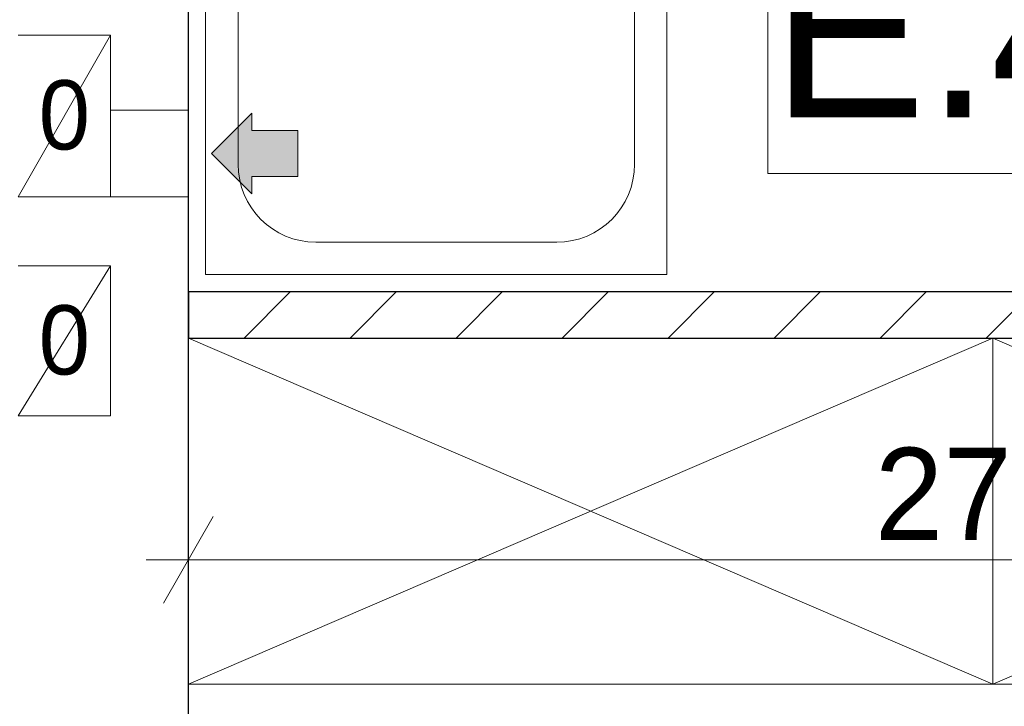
# Model space of a CAD drawing. Extents: x -264238 to -24649, y 31125 to 167795.
# Tile 148 of 256: x -181715 to -180007, y 63657 to 64847. Entities that reach past the tile are written whole.
import ezdxf

# ---------------------------------------------------------------- set-up
doc = ezdxf.new("R2010")
doc.units = 0
doc.header["$MEASUREMENT"] = 0
for name, color, linetype, lineweight in [('Arch kominy_Nr_Pióra__1', 7, 'Continuous', 25), ('Arch kominy_Nr_Pióra__10', 134, 'Continuous', 18), ('Arch kominy_Nr_Pióra__21', 7, 'Continuous', 9), ('Arch opisy_Nr_Pióra__21', 7, 'Continuous', 9), ('Arch wymiary_Nr_Pióra__21', 7, 'Continuous', 9), ('Arch ściany nośne_Nr_Pióra__21', 7, 'Continuous', 9), ('Arch ściany nośne_Nr_Pióra__27', 7, 'Continuous', 30), ('INWENT.ŚCIANY_Nr_Pióra__1', 7, 'Continuous', 25), ('Istniejące kominy_Nr_Pióra__5', 7, 'Continuous', 13)]:
    doc.layers.add(name, color=color, linetype=linetype, lineweight=lineweight)
doc.layers.add('Arch wymiary', color=7, linetype='Continuous')
doc.layers.add('Arch ściany nośne', color=7, linetype='Continuous')
doc.layers.add('Arch wyposarzenie_Nr_Pióra__9', color=7, linetype='Continuous', lineweight=13, true_color=0x3dad99)
doc.layers.add('Arch wyposazenie_Nr_Pióra__9', color=7, linetype='Continuous', lineweight=13, true_color=0x3dad99)
doc.styles.add('GENERATED_STYLE_1', font='txt')
doc.styles.add('GENERATED_STYLE_3', font='txt')
doc.styles.add('GENERATED_STYLE_5', font='txt')
doc.dimstyles.new('GENERATED_STYLE__1', dxfattribs={"dimtxt": 160.000002, "dimasz": 114, "dimexe": 0.18, "dimexo": 0, "dimgap": 0.09, "dimtad": 1, "dimtih": 1, "dimtoh": 1, "dimdec": 0, "dimlfac": 0.1, "dimzin": 0, "dimdsep": 46, "dimtxsty": 'GENERATED_STYLE_1', "dimblk": 'ARROWHEAD_2', "dimblk1": 'ARROWHEAD_2', "dimblk2": 'ARROWHEAD_2', "dimcen": 0.09, "dimclrd": 7, "dimclre": 7, "dimclrt": 7, "dimazin": 0, "dimtfac": 1, "dimtdec": 4, "dimtmove": 0, "dimatfit": 3, "dimfxl": 0, "dimtolj": 1, "dimtzin": 0, "dimarcsym": 0})

# ---------------------------------------------------------------- blocks, each defined once
blk = doc.blocks.new('Ściana_26', base_point=(-178552.4, 64294.9))
at = {"layer": 'Arch ściany nośne_Nr_Pióra__21', "linetype": 'Continuous'}
h = blk.add_hatch(dxfattribs=at)
h.set_pattern_fill('Common_Brick', color=256, style=0, pattern_type=2)
h.set_pattern_definition([(45, (0, 0), (-91.92388, 91.92388), [])])
h.paths.add_polyline_path([(-178672.4, 64374.9), (-181422.4, 64374.9), (-181422.4, 64294.9), (-178672.4, 64294.9)], flags=0)
at = {"layer": 'Arch ściany nośne_Nr_Pióra__27', "linetype": 'Continuous'}
for p, q in [((-178672.4, 64374.9), (-181422.4, 64374.9)), ((-181422.4, 64374.9), (-181422.4, 64294.9)), ((-181422.4, 64294.9), (-178672.4, 64294.9))]:
    blk.add_line(p, q, dxfattribs=at)
blk = doc.blocks.new('*D715')
at = {"layer": 'Arch wymiary_Nr_Pióra__21', "linetype": 'Continuous'}
for p, q in [((-187372.4, 65112.7), (-187372.4, 65337.7)), ((-184922.4, 65112.7), (-184922.4, 65337.7)), ((-187329.1, 65300.2), (-187415.7, 65150.2)), ((-184879.1, 65300.2), (-184965.7, 65150.2)), ((-187445.7, 65225.2), (-187372.4, 65225.2)), ((-187372.4, 65225.2), (-184922.4, 65225.2))]:
    blk.add_line(p, q, dxfattribs=at)
at = {"layer": 'Arch wymiary_Nr_Pióra__21', "char_height": 160, "attachment_point": 7, "style": 'GENERATED_STYLE_1'}
for s, insert in [('{245}', (-186301, 65257.2)), ('{30}', (-184874.8, 65257.2)), ('{278}', (-183386, 65257.2)), ('{42}', (-181734.8, 65257.2)), ('{275}', (-180303.4, 65257.2)), ('{12}', (-178920.5, 65257.2)), ('{12}', (-178189, 65257.2)), ('{161}', (-177529.8, 65257.2)), ('{8}', (-176768.1, 65257.2)), ('{374}', (-174928.4, 65257.2)), ('{18}', (-173050.5, 65257.2)), ('{283}', (-171463.4, 65257.2)), ('{12}', (-170040.5, 65257.2)), ('{185}', (-168952.2, 65257.2)), ('{8}', (-167968.1, 65257.2)), ('{390}', (-165946, 65257.2)), ('{20}', (-178514.2, 65249.9))]:
    blk.add_mtext(s, dxfattribs=dict(at, insert=insert))
blk = doc.blocks.new('ARROWHEAD_2')
at = {"color": 0, "linetype": 'Continuous', "lineweight": 0}
for p, q in [((-0.378, -0.655), (0.378, 0.655)), ((0, 0), (-1, 0))]:
    blk.add_line(p, q, dxfattribs=at)
blk = doc.blocks.new('*D807')
at = {"layer": 'Arch wymiary_Nr_Pióra__21', "linetype": 'Continuous'}
for p, q in [((-181422.4, 63797.9), (-181422.4, 64022.9)), ((-178632.4, 63797.9), (-178632.4, 64022.9)), ((-181379.1, 63985.4), (-181465.7, 63835.4)), ((-178675.7, 63835.4), (-178589.1, 63985.4)), ((-181495.7, 63910.4), (-181422.4, 63910.4)), ((-181422.4, 63910.4), (-178632.4, 63910.4))]:
    blk.add_line(p, q, dxfattribs=at)
at = {"layer": 'Arch wymiary_Nr_Pióra__21', "char_height": 160, "attachment_point": 7, "style": 'GENERATED_STYLE_1'}
for s, insert in [('{279}', (-180232.2, 63942.4)), ('{8}', (-178778.1, 63942.4))]:
    blk.add_mtext(s, dxfattribs=dict(at, insert=insert))
blk = doc.blocks.new('*D808')
at = {"layer": 'Arch wymiary_Nr_Pióra__21', "linetype": 'Continuous'}
for p, q in [((-178632.4, 63797.9), (-178632.4, 64022.9)), ((-178552.4, 63797.9), (-178552.4, 64022.9)), ((-178675.7, 63835.4), (-178589.1, 63985.4)), ((-178509.1, 63985.4), (-178595.7, 63835.4)), ((-178632.4, 63910.4), (-178552.4, 63910.4)), ((-178552.4, 63910.4), (-178479, 63910.4))]:
    blk.add_line(p, q, dxfattribs=at)
at = {"layer": 'Arch wymiary_Nr_Pióra__21', "char_height": 160, "attachment_point": 7, "style": 'GENERATED_STYLE_1'}
for s, insert in [('{279}', (-180232.2, 63942.4)), ('{8}', (-178778.1, 63942.4))]:
    blk.add_mtext(s, dxfattribs=dict(at, insert=insert))

msp = doc.modelspace()

# ---------------------------------------------------------------- hatches: boundary and pattern name
at = {"layer": 'Arch kominy_Nr_Pióra__1', "linetype": 'Continuous'}
msp.add_hatch(color=256, dxfattribs=at).paths.add_polyline_path([(-181312.4, 64654.9), (-181232.4, 64654.9), (-181232.4, 64574.9), (-181312.4, 64574.9), (-181312.4, 64544.9), (-181382.4, 64614.9), (-181312.4, 64684.9)], flags=0)

# ---------------------------------------------------------------- linework, layer by layer
at = {"layer": 'Arch kominy_Nr_Pióra__21', "linetype": 'Continuous'}
for p, q in [((-181557.4, 64689.9), (-181422.4, 64689.9)), ((-181422.4, 64689.9), (-181422.4, 64539.9)), ((-181312.4, 64684.9), (-181382.4, 64614.9)), ((-181312.4, 64654.9), (-181312.4, 64684.9)), ((-181232.4, 64654.9), (-181312.4, 64654.9)), ((-181232.4, 64654.9), (-181232.4, 64574.9)), ((-181382.4, 64614.9), (-181312.4, 64544.9)), ((-181312.4, 64574.9), (-181312.4, 64544.9)), ((-181232.4, 64574.9), (-181312.4, 64574.9)), ((-181557.4, 64539.9), (-181422.4, 64539.9))]:
    msp.add_line(p, q, dxfattribs=at)
at = {"layer": 'Arch wyposarzenie_Nr_Pióra__9', "linetype": 'Continuous'}
for p, q in [((-180592.4, 64404.9), (-180592.4, 66054.9)), ((-181392.4, 64404.9), (-181392.4, 65204.9)), ((-180592.4, 64404.9), (-180592.4, 65204.9)), ((-181336.1, 64596.1), (-181336.1, 65013.6)), ((-180648.6, 64596.1), (-180648.6, 65013.6)), ((-181201.1, 64461.1), (-180783.6, 64461.1)), ((-181392.4, 64404.9), (-180592.4, 64404.9))]:
    msp.add_line(p, q, dxfattribs=at)
for centre, start, end in [((-181201.1, 64596.1), 180, 270), ((-180783.6, 64596.1), 270, 0)]:
    msp.add_arc(centre, 135, start, end, dxfattribs=at)
at = {"layer": 'Arch wyposazenie_Nr_Pióra__9', "linetype": 'Continuous'}
for p, q in [((-181422.4, 63694.9), (-180027.4, 64294.9)), ((-180027.4, 63694.9), (-181422.4, 64294.9)), ((-178632.4, 63694.9), (-180027.4, 64294.9)), ((-180027.4, 63694.9), (-178632.4, 64294.9)), ((-180027.4, 64294.9), (-180027.4, 63694.9)), ((-180027.4, 64294.9), (-180027.4, 63694.9)), ((-180027.4, 63694.9), (-181422.4, 63694.9)), ((-180027.4, 63694.9), (-178632.4, 63694.9))]:
    msp.add_line(p, q, dxfattribs=at)
at = {"layer": 'INWENT.ŚCIANY_Nr_Pióra__1', "linetype": 'Continuous'}
msp.add_line((-181422.4, 60404.9), (-181422.4, 66054.9), dxfattribs=at)
at = {"layer": 'Istniejące kominy_Nr_Pióra__5', "linetype": 'Continuous'}
for p, q in [((-181557.4, 64819.9), (-181717.4, 64819.9)), ((-181717.4, 64539.9), (-181557.4, 64819.9)), ((-181557.4, 64819.9), (-181557.4, 64539.9)), ((-181557.4, 64689.9), (-181422.4, 64689.9)), ((-181557.4, 64539.9), (-181717.4, 64539.9)), ((-181557.4, 64539.9), (-181422.4, 64539.9)), ((-181557.4, 64419.9), (-181717.4, 64419.9)), ((-181717.4, 64159.9), (-181557.4, 64419.9)), ((-181557.4, 64419.9), (-181557.4, 64159.9)), ((-181557.4, 64159.9), (-181717.4, 64159.9))]:
    msp.add_line(p, q, dxfattribs=at)

# ---------------------------------------------------------------- block references
at = {"layer": 'Arch ściany nośne'}
msp.add_blockref('Ściana_26', (-178552.4, 64294.9), dxfattribs=at)

# ---------------------------------------------------------------- texts
at = {"layer": 'Arch kominy_Nr_Pióra__10', "linetype": 'Continuous', "char_height": 120, "attachment_point": 2, "style": 'GENERATED_STYLE_5'}
for insert in [(-181637.4, 64741.7), (-181637.4, 64351.7)]:
    msp.add_mtext('{0}', dxfattribs=dict(at, insert=insert))

# ---------------------------------------------------------------- dimensions: what is measured, and where the dimension line sits
at = {"layer": 'Arch wymiary', "linetype": 'Continuous'}
for base, p1, p2, picture, middle in [((-187372.4, 65225.2), (-187372.4, 64054.9), (-184922.4, 65429.9), '*D715', (-186118.9, 65337.2)), ((-181422.4, 63910.4), (-181422.4, 64294.9), (-178632.4, 62349.9), '*D807', (-180050.1, 64022.4)), ((-181422.4, 63910.4), (-178632.4, 62349.9), (-178552.4, 62349.9), '*D808', (-178717.4, 64022.4))]:
    dim = msp.add_linear_dim(base=base, p1=p1, p2=p2, dimstyle='GENERATED_STYLE__1', dxfattribs=at)
    dim.commit()
    dim.dimension.update_dxf_attribs({"geometry": picture, "text_midpoint": middle})

# ---------------------------------------------------------------- next in the draw order: wipeouts: each hides what was drawn before it
at = {"linetype": 'Continuous', "ltscale": 765685.104604}
msp.add_wipeout([(-180417.4, 65074.3), (-179801.8, 65074.3), (-179801.8, 64580.2), (-180417.4, 64580.2)], dxfattribs=at).dxf.layer = 'Arch opisy_Nr_Pióra__21'

# ---------------------------------------------------------------- next in the draw order: linework, layer by layer
at = {"layer": 'Arch opisy_Nr_Pióra__21', "linetype": 'Continuous', "flags": 128}
msp.add_lwpolyline([(-180417.4, 65074.3), (-179801.8, 65074.3), (-179801.8, 64580.2), (-180417.4, 64580.2)], close=True, dxfattribs=at)

# ---------------------------------------------------------------- next in the draw order: texts
at = {"layer": 'Arch opisy_Nr_Pióra__21', "linetype": 'Continuous', "insert": (-180109.6, 64677.3), "char_height": 300, "attachment_point": 8, "style": 'GENERATED_STYLE_3'}
msp.add_mtext('{E.4 }', dxfattribs=at)

doc.saveas('drawing.dxf')
